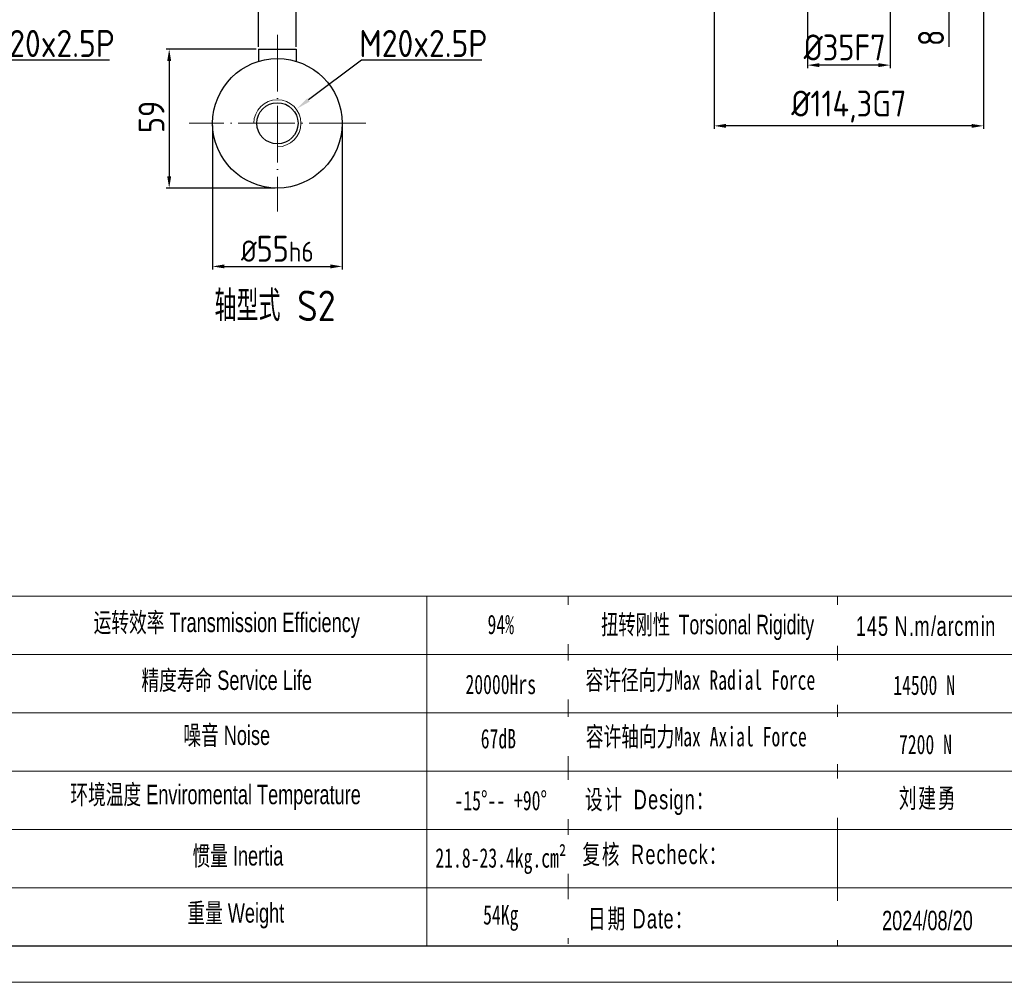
# Model space of a CAD drawing. Header units: millimetres. Extents: x 7057 to 8357, y -524 to 396.
# Tile 9 of 17: x 7517 to 7935, y -524 to -115. Entities that reach past the tile are written whole.
import ezdxf

# ---------------------------------------------------------------- set-up
doc = ezdxf.new("R2010")
doc.units = ezdxf.units.MM
doc.linetypes.add('ACAD_ISO04W100', pattern=[30, 24, -3, 0, -3])
for name, color, linetype, lineweight in [('6文字层', 3, 'Continuous', 35), ('SLD-0', 7, 'Continuous', 18), ('中心线', 7, 'ACAD_ISO04W100', 0), ('图框_外框线', 7, 'Continuous', 18), ('粗实线', 7, 'Continuous', 40), ('细实线', 7, 'Continuous', 18)]:
    doc.layers.add(name, color=color, linetype=linetype, lineweight=lineweight)
doc.layers.add('标注线', color=7, linetype='Continuous')
doc.styles.add('工程字', font='gbenor.shx', dxfattribs={"bigfont": 'gbcbig.shx'})
doc.styles.add('标准', font='arial.ttf', dxfattribs={"width": 0.667})
doc.dimstyles.new('DIMSTYLE_17', dxfattribs={"dimtxt": 8, "dimasz": 12, "dimexe": 0.18, "dimexo": 1, "dimgap": 1, "dimtad": 1, "dimtih": 1, "dimtoh": 1, "dimdec": 3, "dimdsep": 46, "dimtxsty": 'Standard', "dimblk": '_FILLED', "dimblk1": '_FILLED', "dimblk2": '_FILLED', "dimcen": 0.09, "dimadec": 0, "dimazin": 0, "dimtol": 1, "dimtp": 0.1, "dimtm": 0.1, "dimtfac": 0.7, "dimtdec": 3, "dimtofl": 0, "dimtmove": 0, "dimatfit": 3, "dimldrblk": '_FILLED', "dimfxl": 1, "dimtolj": 1, "dimarcsym": 0})
doc.dimstyles.new('ISO-25', dxfattribs={"dimtxt": 11, "dimasz": 5, "dimexe": 1.25, "dimexo": 1, "dimgap": 2, "dimtad": 1, "dimtxsty": '工程字', "dimcen": 2, "dimadec": 0, "dimazin": 0, "dimtfac": 1, "dimtmove": 0, "dimatfit": 3, "dimfxl": 1, "dimarcsym": 0})

# ---------------------------------------------------------------- blocks, each defined once
blk = doc.blocks.new('*D114')
at = {"layer": '6文字层', "color": 0, "lineweight": -2}
for p, q in [((7851.75, -81.33), (7851.75, -135.35)), ((7886.75, -81.33), (7886.75, -135.35)), ((7881.75, -134.1), (7856.75, -134.1))]:
    blk.add_line(p, q, dxfattribs=at)
at = {"layer": '6文字层', "color": 0}
for points in [[(7856.75, -133.27), (7856.75, -134.94), (7851.75, -134.1)], [(7881.75, -134.94), (7881.75, -133.27), (7886.75, -134.1)]]:
    blk.add_solid(points, dxfattribs=at)
at = {"layer": 'Defpoints', "color": 0}
for p in [(7851.75, -80.33), (7886.75, -80.33), (7851.75, -134.1)]:
    blk.add_point(p, dxfattribs=at)
at = {"layer": '6文字层', "color": 0, "insert": (7867.49, -126.6), "char_height": 11, "attachment_point": 5, "style": '工程字'}
blk.add_mtext('%%C35F7', dxfattribs=at)
blk = doc.blocks.new('*D115')
at = {"layer": '6文字层', "color": 0, "lineweight": -2}
for p, q in [((7812.1, -106.33), (7812.1, -161.14)), ((7926.4, -106.33), (7926.4, -161.14)), ((7921.4, -159.89), (7817.1, -159.89))]:
    blk.add_line(p, q, dxfattribs=at)
at = {"layer": '6文字层', "color": 0}
for points in [[(7817.1, -159.06), (7817.1, -160.72), (7812.1, -159.89)], [(7921.4, -160.72), (7921.4, -159.06), (7926.4, -159.89)]]:
    blk.add_solid(points, dxfattribs=at)
at = {"layer": 'Defpoints', "color": 0}
for p in [(7812.1, -105.33), (7926.4, -105.33), (7812.1, -159.89)]:
    blk.add_point(p, dxfattribs=at)
at = {"layer": '6文字层', "color": 0, "insert": (7869.25, -151.7), "char_height": 11, "attachment_point": 5, "style": '工程字'}
blk.add_mtext('%%C114,3G7', dxfattribs=at)
blk = doc.blocks.new('*D86')
at = {"layer": '6文字层', "color": 0, "lineweight": -2}
for p, q in [((7618.6, -126.3), (7618.6, -108.7)), ((7634.6, -126.3), (7634.6, -108.7)), ((7629.6, -109.95), (7623.6, -109.95))]:
    blk.add_line(p, q, dxfattribs=at)
at = {"layer": '6文字层', "color": 0}
for points in [[(7623.6, -109.12), (7623.6, -110.78), (7618.6, -109.95)], [(7629.6, -110.78), (7629.6, -109.12), (7634.6, -109.95)]]:
    blk.add_solid(points, dxfattribs=at)
at = {"layer": 'Defpoints', "color": 0}
for p in [(7618.6, -109.95), (7618.6, -127.3), (7634.6, -127.3)]:
    blk.add_point(p, dxfattribs=at)
at = {"layer": '6文字层', "color": 0, "insert": (7626.6, -102.45), "char_height": 11, "attachment_point": 5, "style": '工程字'}
blk.add_mtext('{16{\\H0.7727x;h9}}', dxfattribs=at)
blk = doc.blocks.new('*D87')
at = {"layer": '6文字层', "color": 0, "lineweight": -2}
for p, q in [((7599.1, -159.8), (7599.1, -220.82)), ((7654.1, -159.8), (7654.1, -220.82)), ((7604.1, -219.57), (7649.1, -219.57))]:
    blk.add_line(p, q, dxfattribs=at)
at = {"layer": '6文字层', "color": 0}
for points in [[(7604.1, -218.73), (7604.1, -220.4), (7599.1, -219.57)], [(7649.1, -220.4), (7649.1, -218.73), (7654.1, -219.57)]]:
    blk.add_solid(points, dxfattribs=at)
at = {"layer": 'Defpoints', "color": 0}
for p in [(7599.1, -158.8), (7654.1, -158.8), (7654.1, -219.57)]:
    blk.add_point(p, dxfattribs=at)
at = {"layer": '6文字层', "color": 0, "insert": (7626.6, -212.07), "char_height": 11, "attachment_point": 5, "style": '工程字'}
blk.add_mtext('{{\\H0.8182x;%%C}55{\\H0.7727x;h6}}', dxfattribs=at)
blk = doc.blocks.new('*D88')
at = {"layer": '6文字层', "color": 0, "lineweight": -2}
for p, q in [((7617.6, -127.3), (7579.4, -127.3)), ((7580.65, -132.3), (7580.65, -181.3)), ((7625.6, -186.3), (7579.4, -186.3))]:
    blk.add_line(p, q, dxfattribs=at)
at = {"layer": '6文字层', "color": 0}
for points in [[(7581.49, -132.3), (7579.82, -132.3), (7580.65, -127.3)], [(7579.82, -181.3), (7581.49, -181.3), (7580.65, -186.3)]]:
    blk.add_solid(points, dxfattribs=at)
at = {"layer": 'Defpoints', "color": 0}
for p in [(7618.6, -127.3), (7580.65, -186.3), (7626.6, -186.3)]:
    blk.add_point(p, dxfattribs=at)
at = {"layer": '6文字层', "color": 0, "insert": (7573.15, -156.09), "char_height": 11, "attachment_point": 5, "rotation": 90, "style": '工程字'}
blk.add_mtext('59', dxfattribs=at)
blk = doc.blocks.new('_FILLED')
at = {"color": 0, "linetype": 'ByBlock'}
blk.add_solid([(0, 0), (-1, 0.133), (-1, -0.133)], dxfattribs=at)
blk = doc.blocks.new('*D89')
at = {"layer": '6文字层', "color": 0, "linetype": 'Continuous', "lineweight": -2}
for p, q in [((7662.34, -131.96), (7639.8, -148.89)), ((7713.47, -131.96), (7662.34, -131.96)), ((7626.51, -158.8), (7626.69, -158.8)), ((7626.6, -158.89), (7626.6, -158.71))]:
    blk.add_line(p, q, dxfattribs=at)
at = {"layer": 'Defpoints', "color": 0}
for p in [(7634.6, -152.79), (7618.61, -164.81)]:
    blk.add_point(p, dxfattribs=at)
at = {"layer": '6文字层', "color": 0, "lineweight": -2, "xscale": 6.5, "yscale": 6.5, "zscale": 6.5, "rotation": 216.9078532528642}
blk.add_blockref('_FILLED', (7634.6, -152.79), dxfattribs=at)
at = {"layer": '6文字层', "color": 0, "insert": (7688.56, -124.91), "char_height": 11.5, "attachment_point": 5, "style": '工程字'}
blk.add_mtext('\\A1;M20x2.5P', dxfattribs=at)
blk = doc.blocks.new('*D91')
at = {"layer": '6文字层', "color": 0, "linetype": 'Continuous', "lineweight": -2}
for p, q in [((7504.14, -131.96), (7481.6, -148.89)), ((7555.28, -131.96), (7504.14, -131.96)), ((7468.32, -158.8), (7468.5, -158.8)), ((7468.41, -158.89), (7468.41, -158.71))]:
    blk.add_line(p, q, dxfattribs=at)
at = {"layer": 'Defpoints', "color": 0}
for p in [(7476.4, -152.79), (7460.41, -164.81)]:
    blk.add_point(p, dxfattribs=at)
at = {"layer": '6文字层', "color": 0, "lineweight": -2, "xscale": 6.5, "yscale": 6.5, "zscale": 6.5, "rotation": 216.9078532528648}
blk.add_blockref('_FILLED', (7476.4, -152.79), dxfattribs=at)
at = {"layer": '6文字层', "color": 0, "insert": (7530.36, -124.91), "char_height": 11.5, "attachment_point": 5, "style": '工程字'}
blk.add_mtext('\\A1;M20x2.5P', dxfattribs=at)
blk = doc.blocks.new('*D97')
at = {"layer": '6文字层', "color": 0, "lineweight": -2}
for p, q in [((7911.68, -92.33), (7911.68, -87.33)), ((7911.83, -97.33), (7910.43, -97.33)), ((7911.68, -97.33), (7911.68, -105.33)), ((7914.57, -105.33), (7910.43, -105.33)), ((7911.68, -110.33), (7911.68, -126.33))]:
    blk.add_line(p, q, dxfattribs=at)
at = {"layer": '6文字层', "color": 0}
for points in [[(7910.85, -92.33), (7912.51, -92.33), (7911.68, -97.33)], [(7912.51, -110.33), (7910.85, -110.33), (7911.68, -105.33)]]:
    blk.add_solid(points, dxfattribs=at)
at = {"layer": 'Defpoints', "color": 0}
for p in [(7912.83, -97.33), (7911.68, -105.33), (7915.57, -105.33)]:
    blk.add_point(p, dxfattribs=at)
at = {"layer": '6文字层', "color": 0, "insert": (7904.18, -122.5), "char_height": 11, "attachment_point": 5, "rotation": 90, "style": '工程字'}
blk.add_mtext('8', dxfattribs=at)

msp = doc.modelspace()

# ---------------------------------------------------------------- linework, layer by layer
at = {"layer": 'SLD-0'}
msp.add_line((7690.002, -359.5219), (7690.002, -508.0742), dxfattribs=at)
at = {"layer": '中心线', "color": 0, "lineweight": 13}
for p, q in [((7626.6045, -121.3001), (7626.6045, -196.3001)), ((7664.1045, -158.8001), (7589.1045, -158.8001))]:
    msp.add_line(p, q, dxfattribs=at)
at = {"layer": '图框_外框线'}
for p, q in [((7171.6261, -359.5219), (8341.1594, -359.5219)), ((7750.1111, -359.5219), (7750.1111, -507.2502)), ((7864.3821, -359.5219), (7864.3821, -508.0742)), ((7283.7048, -384.3079), (7941.0065, -384.3079)), ((7171.6261, -409.0939), (8341.1594, -409.0939)), ((7283.7048, -433.8799), (8341.1594, -433.8799)), ((7283.7048, -458.6659), (8341.1594, -458.6659)), ((7283.7048, -483.4519), (8341.1594, -483.4519))]:
    msp.add_line(p, q, dxfattribs=at)
at = {"layer": '图框_外框线', "color": 3}
msp.add_lwpolyline([(7056.8062, -523.5483), (8356.6335, -523.5483), (8356.6335, 395.6153), (7056.8062, 395.6153)], close=True, dxfattribs=at)
at = {"layer": '图框_外框线', "color": 3, "lineweight": 25}
msp.add_lwpolyline([(7134.1769, -508.0742), (8341.1594, -508.0742), (8341.1594, 380.1411), (7134.1769, 380.1411)], close=True, dxfattribs=at)
at = {"layer": '粗实线', "lineweight": 30}
for p, q in [((7618.6045, -127.3001), (7618.6045, -132.4894)), ((7618.6045, -127.3001), (7634.6045, -127.3001)), ((7634.6045, -127.3001), (7634.6045, -132.4894))]:
    msp.add_line(p, q, dxfattribs=at)
for radius in [27.5, 8.75]:
    msp.add_circle((7626.6045, -158.8001), radius, dxfattribs=at)
at = {"layer": '细实线', "color": 0}
msp.add_arc((7626.6045, -158.8001), 10, 270, 180, dxfattribs=at)

# ---------------------------------------------------------------- texts
at = {"layer": 'SLD-0', "color": 1, "char_height": 8.262, "attachment_point": 2, "style": '标准'}
for s, insert, width in [('运转效率 Transmission Efficiency', (7605.0859, -366.5913), 140.400736), ('{\\fSimSun|b1|i0|c134|p2;94%}', (7721.4566, -367.435), 105.66011), ('精度寿命 Service Life', (7605.0859, -391.1456), 140.400736), ('{\\fSimSun|b1|i0|c134|p2;20000Hrs}', (7721.4566, -392.8994), 105.66011), ('噪音 Noise', (7605.0859, -414.5166), 140.400736), ('1764-3600N·m', (7479.8427, -416.2825), 35.128297), ('{\\fSimSun|b1|i0|c134|p2;67dB}', (7720.4392, -415.9616), 105.66011), ('环境温度 Enviromental Temperature', (7600.3493, -439.6626), 140.400736), ('{\\fSimSun|b1|i0|c134|p2;-15%%D-- +90%%D}', (7721.4566, -442.2358), 105.66011), ('惯量 Inertia', (7609.8226, -465.6961), 140.400736), ('{\\fSimSun|b1|i0|c134|p2;21.8-23.4kg.cm²}', (7721.4566, -466.5949), 105.66011), ('重量 Weight', (7608.9345, -489.9546), 140.400736), ('{\\fSimSun|b1|i0|c134|p2;54Kg}', (7721.4566, -490.7553), 105.66011)]:
    msp.add_mtext(s, dxfattribs=dict(at, insert=insert, width=width))
at = {"layer": '标注线', "color": 0, "lineweight": 20, "insert": (7625.5898, -236.3242), "char_height": 13, "attachment_point": 5, "style": '工程字'}
msp.add_mtext('轴型式 S2', dxfattribs=at)

# ---------------------------------------------------------------- dimensions: what is measured, and where the dimension line sits
at = {"layer": '6文字层'}
for base, p1, p2, text, picture, middle in [((7851.7472, -134.102), (7886.7472, -80.3321), (7851.7472, -80.3321), '%%C<>F7', '*D114', (7867.4918, -134.102)), ((7618.6045, -109.9497), (7634.6045, -127.3001), (7618.6045, -127.3001), '{<>{\\H0.7727x;h9}}', '*D86', (7626.6045, -109.9497)), ((7812.0972, -159.8904), (7926.3972, -105.3321), (7812.0972, -105.3321), '%%C<>G7', '*D115', (7869.2472, -159.8904)), ((7654.1045, -219.5654), (7599.1045, -158.8001), (7654.1045, -158.8001), '{{\\H0.8182x;%%C}55{\\H0.7727x;h6}}', '*D87', (7626.6045, -219.5654))]:
    dim = msp.add_linear_dim(base=base, p1=p1, p2=p2, text=text, dimstyle='ISO-25', override={"dimtxsty": '工程字'}, dxfattribs=at)
    dim.commit()
    dim.dimension.update_dxf_attribs({"geometry": picture, "text_midpoint": middle, "dimtype": 160})
for base, p1, p2, angle, picture, middle in [((7911.6811, -105.3321), (7912.8255, -97.3321), (7915.5714, -105.3321), 270, '*D97', (7911.6811, -122.4988)), ((7580.6547, -186.3001), (7618.6045, -127.3001), (7626.6045, -186.3001), 90, '*D88', (7580.6547, -156.0937))]:
    dim = msp.add_linear_dim(base=base, p1=p1, p2=p2, angle=angle, dimstyle='ISO-25', override={"dimtxsty": '工程字'}, dxfattribs=at)
    dim.commit()
    dim.dimension.update_dxf_attribs({"geometry": picture, "text_midpoint": middle, "dimtype": 160})
at = {"layer": '6文字层', "linetype": 'Continuous'}
for p1, p2, picture, middle in [((7460.4115, -164.8054), (7476.4035, -152.7948), '*D91', (7530.361, -131.9604)), ((7618.6085, -164.8054), (7634.6005, -152.7948), '*D89', (7688.558, -131.9604))]:
    dim = msp.add_diameter_dim_2p(p1=p1, p2=p2, text='M20x2.5P', dimstyle='DIMSTYLE_17', override={"dimtxt": 11.5, "dimasz": 6.5, "dimgap": 1.3, "dimtxsty": '工程字', "dimtol": 0, "dimldrblk": '_FILLED'}, dxfattribs=at)
    dim.commit()
    dim.dimension.update_dxf_attribs({"geometry": picture, "text_midpoint": middle, "dimtype": 163})

# ---------------------------------------------------------------- next in the draw order: texts
at = {"layer": 'SLD-0', "color": 1, "attachment_point": 2, "style": '标准', "bg_fill": 2}
for s, insert, char_height, width in [('{\\T1.1;145 N.m/arcmin}', (7902.0566, -368.1815), 8.25, 105.506646), ('{\\f宋体|b0|i0|c134|p2;容许径向力Max Radial Force}', (7806.2255, -391.0571), 8.262, 140.400736), ('{\\fSimSun|b0|i0|c134|p2;\\T1.1;设计 \\fArial|b0|i0|c0|p34;Design\\fSimSun|b0|i0|c134|p2;：}', (7784.8748, -441.8098), 8.262, 140.400736), ('{\\fSimSun|b0|i0|c134|p2;\\T1.1;复核 \\fArial|b0|i0|c0|p34;Recheck\\fSimSun|b0|i0|c134|p2;：}', (7787.0406, -465.0937), 8.262, 140.400736), ('{\\T1.1;日期 Date：}', (7781.0344, -492.4048), 8.262, 140.400736), ('2024/08/20', (7902.636, -493.1702), 8.262, 140.400736)]:
    msp.add_mtext(s, dxfattribs=dict(at, insert=insert, char_height=char_height, width=width))

# ---------------------------------------------------------------- next in the draw order: texts
at = {"layer": 'SLD-0', "color": 1, "char_height": 8.262, "width": 140.400736, "attachment_point": 2, "style": '标准', "bg_fill": 2}
for s, insert in [('{\\f宋体|b0|i0|c134|p2;\\W0.65;扭转刚性 \\fArial|b0|i0|c0|p34;Torsional Rigidity}', (7809.288, -367.5101)), ('{\\fSimSun|b1|i0|c134|p2;14500 N}', (7901.2205, -393.2456)), ('{\\f宋体|b0|i0|c134|p2;容许轴向力Max Axial Force}', (7804.4922, -415.0924)), ('{\\fSimSun|b0|i0|c134|p2;\\T1.1;刘建勇 }', (7902.8939, -441.2338))]:
    msp.add_mtext(s, dxfattribs=dict(at, insert=insert))

# ---------------------------------------------------------------- next in the draw order: texts
at = {"layer": 'SLD-0', "color": 1, "insert": (7901.7939, -418.4086), "char_height": 8.262, "width": 140.400736, "attachment_point": 2, "style": '标准', "bg_fill": 2}
msp.add_mtext('{\\fSimSun|b1|i0|c134|p2;7200 N}', dxfattribs=at)

doc.saveas('drawing.dxf')
